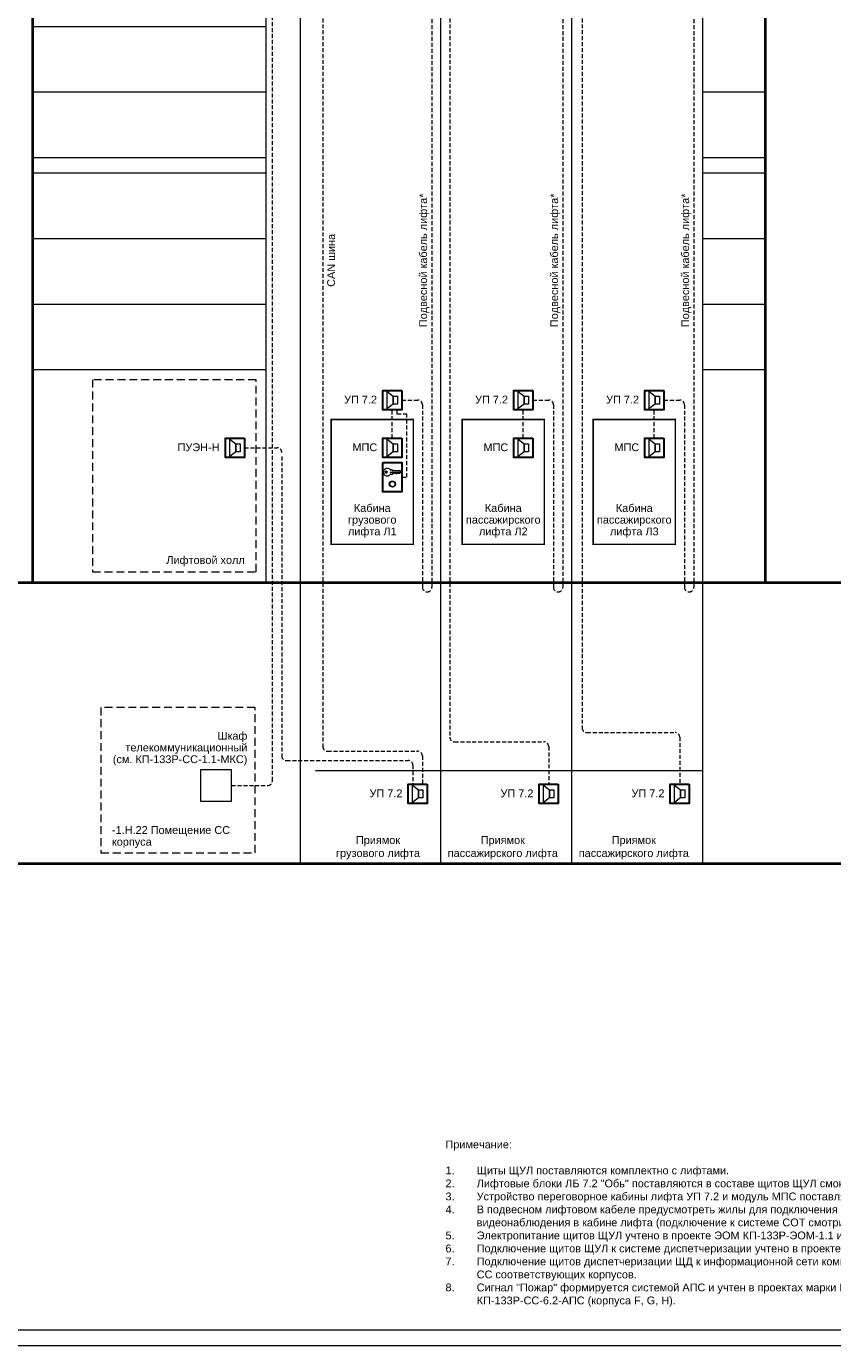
# Model space of a CAD drawing. Header units: millimetres. Extents: x 0 to 2625, y -889 to 841.
# Tile 13 of 24: x 624 to 882, y 0 to 423. Entities that reach past the tile are written whole.
import ezdxf

# ---------------------------------------------------------------- set-up
doc = ezdxf.new("R2010")
doc.units = ezdxf.units.MM
doc.linetypes.add('штриховая', pattern=[19.05, 12.7, -6.35])
doc.layers.get('0').update_dxf_attribs({"lineweight": 15})
doc.styles.add('CP.Text', font='arial.ttf')

msp = doc.modelspace()

# ---------------------------------------------------------------- linework, layer by layer
at = {"color": 6, "linetype": 'штриховая', "ltscale": 0.1}
for p, q in [((702.52, 181.03), (702.52, 708.73)), ((689.43, 179.53), (701.02, 179.53))]:
    msp.add_line(p, q, dxfattribs=at)
at = {"color": 30, "linetype": 'штриховая', "ltscale": 0.1, "true_color": 0xf26722}
for p, q in [((753.61, 695.69), (753.61, 243.08)), ((795.61, 695.69), (795.61, 243.08)), ((837.61, 695.69), (837.61, 243.08)), ((744.02, 303.09), (749.11, 303.09)), ((750.61, 301.59), (750.61, 243.08)), ((786.02, 303.09), (791.11, 303.09)), ((792.61, 301.59), (792.61, 243.08)), ((828.02, 303.09), (833.11, 303.09)), ((834.61, 301.59), (834.61, 243.08))]:
    msp.add_line(p, q, dxfattribs=at)
at = {"color": 4, "linetype": 'штриховая', "ltscale": 0.1}
for p, q in [((718.69, 680.69), (718.69, 192.03)), ((759.4, 680.69), (759.4, 195.03)), ((801.82, 680.69), (801.82, 198.03)), ((740.95, 290.89), (740.95, 300)), ((742.57, 298.53), (742.57, 300)), ((745.67, 298.53), (742.57, 298.53)), ((745.67, 278.4), (745.67, 298.53)), ((782.95, 290.89), (782.95, 300)), ((824.95, 290.89), (824.95, 300)), ((693.61, 287.8), (704.02, 287.8)), ((705.52, 285.02), (705.52, 189.03)), ((744.02, 278.4), (745.67, 278.4)), ((803.32, 196.53), (831.59, 196.53)), ((833.09, 195.03), (833.09, 179.96)), ((720.19, 190.53), (749.09, 190.53)), ((760.9, 193.53), (789.59, 193.53)), ((791.09, 192.03), (791.09, 179.96)), ((707.02, 187.53), (746.09, 187.53)), ((750.59, 189.03), (750.59, 179.96)), ((747.59, 186.03), (747.59, 179.96))]:
    msp.add_line(p, q, dxfattribs=at)
at = {"color": 251, "linetype": 'ByBlock', "lineweight": 5, "ltscale": 3, "true_color": 0x636466}
msp.add_line((716.38, 184.3), (840.38, 184.3), dxfattribs=at)
for points in [[(0, 841), (0, 0), (1189, 0), (1189, 841)], [(20, 5), (20, 836), (1184, 836), (1184, 5)]]:
    msp.add_lwpolyline(points, close=True)
at = {"color": 251, "linetype": 'ByBlock', "lineweight": 30, "ltscale": 3, "true_color": 0x636466, "const_width": 0.8}
for points in [[(860.52, 511.87), (860.52, 663.87), (625.65, 663.87), (625.65, 244.53), (860.52, 244.53), (860.52, 511.87)], [(108.78, 244.53), (52.6, 244.53), (52.6, 154.49), (1168.01, 154.49), (1168.01, 244.53), (566.89, 244.53)]]:
    msp.add_lwpolyline(points, dxfattribs=at)
at = {"color": 251, "linetype": 'ByBlock', "lineweight": 5, "ltscale": 3, "true_color": 0x636466}
for points in [[(700.38, 663.87), (700.38, 244.53)], [(711.37, 663.87), (711.37, 154.49)], [(756.38, 663.87), (756.38, 154.49)], [(798.38, 663.87), (798.38, 154.49)], [(798.38, 663.87), (798.38, 154.49)], [(840.38, 663.87), (840.38, 154.49)], [(840.38, 663.87), (840.38, 154.49)], [(625.65, 422.87), (700.38, 422.87)], [(625.65, 401.87), (700.38, 401.87)], [(840.38, 401.87), (860.52, 401.87)], [(625.65, 380.87), (700.38, 380.87)], [(840.38, 380.87), (860.52, 380.87)], [(625.65, 375.87), (700.38, 375.87)], [(840.38, 375.87), (860.52, 375.87)], [(625.65, 354.87), (700.38, 354.87)], [(840.38, 354.87), (860.52, 354.87)], [(625.65, 333.87), (700.38, 333.87)], [(840.38, 333.87), (860.52, 333.87)], [(625.65, 312.87), (700.38, 312.87)], [(840.38, 312.87), (860.52, 312.87)]]:
    msp.add_lwpolyline(points, dxfattribs=at)
at = {"linetype": 'штриховая', "ltscale": 0.2}
for points in [[(697.3, 309.61), (644.89, 309.61), (644.89, 248), (697.3, 248)], [(696.99, 204.57), (647.57, 204.57), (647.57, 157.96), (696.99, 157.96)]]:
    msp.add_lwpolyline(points, close=True, dxfattribs=at)
at = {"lineweight": 30}
for points in [[(744.02, 306.18), (744.02, 300), (737.88, 300), (737.88, 306.18)], [(786.02, 306.18), (786.02, 300), (779.88, 300), (779.88, 306.18)], [(828.02, 306.18), (828.02, 300), (821.88, 300), (821.88, 306.18)], [(693.61, 290.89), (693.61, 284.71), (687.48, 284.71), (687.48, 290.89)], [(744.02, 290.89), (744.02, 284.71), (737.88, 284.71), (737.88, 290.89)], [(786.02, 290.89), (786.02, 284.71), (779.88, 284.71), (779.88, 290.89)], [(828.02, 290.89), (828.02, 284.71), (821.88, 284.71), (821.88, 290.89)], [(737.88, 283.1), (744.02, 283.1), (744.02, 273.7), (737.88, 273.7)], [(752.16, 179.96), (752.16, 173.78), (746.02, 173.78), (746.02, 179.96)], [(794.16, 179.96), (794.16, 173.78), (788.02, 173.78), (788.02, 179.96)], [(836.16, 179.96), (836.16, 173.78), (830.02, 173.78), (830.02, 179.96)]]:
    msp.add_lwpolyline(points, close=True, dxfattribs=at)
at = {"lineweight": 18}
for points in [[(737.88, 300), (737.88, 306.18), (744.02, 306.18), (744.02, 300)], [(739.27, 300.34), (739.27, 305.84), (741.22, 304.32), (741.22, 301.82)], [(779.88, 300), (779.88, 306.18), (786.02, 306.18), (786.02, 300)], [(781.27, 300.34), (781.27, 305.84), (783.22, 304.32), (783.22, 301.82)], [(821.88, 300), (821.88, 306.18), (828.02, 306.18), (828.02, 300)], [(823.27, 300.34), (823.27, 305.84), (825.22, 304.32), (825.22, 301.82)], [(742.62, 304.32), (742.62, 301.82), (741.22, 301.82), (741.22, 304.32)], [(784.62, 304.32), (784.62, 301.82), (783.22, 301.82), (783.22, 304.32)], [(826.62, 304.32), (826.62, 301.82), (825.22, 301.82), (825.22, 304.32)], [(687.48, 284.71), (687.48, 290.89), (693.61, 290.89), (693.61, 284.71)], [(688.87, 285.05), (688.87, 290.55), (690.82, 289.03), (690.82, 286.53)], [(692.22, 289.03), (692.22, 286.53), (690.82, 286.53), (690.82, 289.03)], [(737.88, 284.71), (737.88, 290.89), (744.02, 290.89), (744.02, 284.71)], [(739.27, 285.05), (739.27, 290.55), (741.22, 289.03), (741.22, 286.53)], [(742.62, 289.03), (742.62, 286.53), (741.22, 286.53), (741.22, 289.03)], [(779.88, 284.71), (779.88, 290.89), (786.02, 290.89), (786.02, 284.71)], [(781.27, 285.05), (781.27, 290.55), (783.22, 289.03), (783.22, 286.53)], [(784.62, 289.03), (784.62, 286.53), (783.22, 286.53), (783.22, 289.03)], [(821.88, 284.71), (821.88, 290.89), (828.02, 290.89), (828.02, 284.71)], [(823.27, 285.05), (823.27, 290.55), (825.22, 289.03), (825.22, 286.53)], [(826.62, 289.03), (826.62, 286.53), (825.22, 286.53), (825.22, 289.03)], [(744.02, 273.7), (737.88, 273.7), (737.88, 283.1), (744.02, 283.1)], [(746.02, 173.78), (746.02, 179.96), (752.16, 179.96), (752.16, 173.78)], [(747.42, 174.12), (747.42, 179.62), (749.37, 178.1), (749.37, 175.6)], [(750.76, 178.1), (750.76, 175.6), (749.37, 175.6), (749.37, 178.1)], [(788.02, 173.78), (788.02, 179.96), (794.16, 179.96), (794.16, 173.78)], [(789.42, 174.12), (789.42, 179.62), (791.37, 178.1), (791.37, 175.6)], [(792.76, 178.1), (792.76, 175.6), (791.37, 175.6), (791.37, 178.1)], [(830.02, 173.78), (830.02, 179.96), (836.16, 179.96), (836.16, 173.78)], [(831.42, 174.12), (831.42, 179.62), (833.37, 178.1), (833.37, 175.6)], [(834.76, 178.1), (834.76, 175.6), (833.37, 175.6), (833.37, 178.1)]]:
    msp.add_lwpolyline(points, close=True, dxfattribs=at)
at = {"const_width": 0.5}
for points in [[(721.38, 256.85), (747.7, 256.85), (747.7, 296.85), (721.38, 296.85)], [(763.38, 256.85), (789.7, 256.85), (789.7, 296.85), (763.38, 296.85)], [(805.38, 256.85), (831.7, 256.85), (831.7, 296.85), (805.38, 296.85)]]:
    msp.add_lwpolyline(points, close=True, dxfattribs=at)
at = {"lineweight": 18}
for points in [[(743.55, 279.88), (740.59, 279.88), (740.25, 280.01), (743.72, 280.01)], [(740.38, 280.6), (740.67, 280.82), (740.8, 280.82), (740.88, 280.77), (740.88, 280.48), (743.38, 280.48), (743.8, 280.18), (743.8, 280.1), (743.25, 279.59), (742.96, 279.59), (742.75, 279.8), (742.41, 279.46), (742.37, 279.46)], [(742.28, 279.46), (742.2, 279.46), (741.86, 279.76), (741.52, 279.42), (741.26, 279.67), (740.88, 279.67), (740.88, 279.21), (740.8, 279.16), (740.38, 279.38)]]:
    msp.add_lwpolyline(points, dxfattribs=at)
at = {"lineweight": 25}
msp.add_lwpolyline([(742.28, 279.46), (742.32, 279.55), (742.37, 279.46)], dxfattribs=at)
at = {"color": 6}
msp.add_lwpolyline([(679.43, 174.53), (689.43, 174.53), (689.43, 184.53), (679.43, 184.53)], close=True, dxfattribs=at)
at = {"lineweight": 25}
msp.add_circle((739, 279.99), 0.275, dxfattribs=at)
at = {"lineweight": 18}
for radius in [0.995, 0.825]:
    msp.add_circle((740.99, 276.14), radius, dxfattribs=at)
at = {"color": 30, "linetype": 'штриховая', "ltscale": 0.1, "true_color": 0xf26722}
for centre, start, end in [((749.11, 301.59), 0, 90), ((791.11, 301.59), 0, 90), ((833.11, 301.59), 0, 90), ((752.11, 243.08), 180, 270), ((752.11, 243.08), 270, 0), ((794.11, 243.08), 180, 270), ((794.11, 243.08), 270, 0), ((836.11, 243.08), 180, 270), ((836.11, 243.08), 270, 0)]:
    msp.add_arc(centre, 1.5, start, end, dxfattribs=at)
at = {"color": 4, "linetype": 'штриховая', "ltscale": 0.1}
for centre, start, end in [((704.02, 286.3), 0, 90), ((760.9, 195.03), 180, 270), ((803.32, 198.03), 180, 270), ((831.59, 195.03), 0, 90), ((720.19, 192.03), 180, 270), ((749.09, 189.03), 0, 90), ((789.59, 192.03), 0, 90), ((707.02, 189.03), 180, 270), ((746.09, 186.03), 0, 90)]:
    msp.add_arc(centre, 1.5, start, end, dxfattribs=at)
at = {"color": 6, "linetype": 'штриховая', "ltscale": 0.1}
msp.add_arc((701.02, 181.03), 1.5, 270, 0, dxfattribs=at)
at = {"lineweight": 18}
for points, knots in [([(738.17, 279.98), (738.17, 280.17), (738.21, 280.35), (738.34, 280.68), (738.43, 280.82), (738.62, 281.01), (738.7, 281.08), (738.87, 281.18), (738.96, 281.22), (739.06, 281.24)], [0, 0, 0, 0, 0.547336, 0.547336, 1.063434, 1.063434, 1.361474, 1.361474, 1.660846, 1.660846, 1.660846, 1.660846]), ([(739.07, 278.73), (738.93, 278.77), (738.81, 278.83), (738.57, 279), (738.47, 279.12), (738.32, 279.35), (738.27, 279.47), (738.19, 279.72), (738.17, 279.85), (738.17, 279.98)], [0, 0, 0, 0, 0.417934, 0.417934, 0.875269, 0.875269, 1.256039, 1.256039, 1.653364, 1.653364, 1.653364, 1.653364]), ([(739.06, 281.24), (739.19, 281.28), (739.33, 281.29), (739.6, 281.26), (739.73, 281.21), (739.96, 281.09), (740.06, 281.01), (740.24, 280.82), (740.31, 280.71), (740.37, 280.59)], [0, 0, 0, 0, 0.41198, 0.41198, 0.823657, 0.823657, 1.201793, 1.201793, 1.602028, 1.602028, 1.602028, 1.602028]), ([(740.37, 279.4), (740.3, 279.25), (740.2, 279.11), (739.97, 278.89), (739.84, 278.81), (739.6, 278.73), (739.49, 278.7), (739.28, 278.69), (739.17, 278.71), (739.07, 278.73)], [0, 0, 0, 0, 0.510094, 0.510094, 0.964236, 0.964236, 1.282131, 1.282131, 1.607848, 1.607848, 1.607848, 1.607848])]:
    msp.add_open_spline(points, degree=3, knots=knots, dxfattribs=at)

# ---------------------------------------------------------------- texts
at = {"char_height": 2.5, "width": 50.0261, "attachment_point": 5, "rotation": 90, "line_spacing_factor": 0.9, "style": 'CP.Text'}
for s, insert in [('Подвесной кабель лифта*', (751.23, 347.87)), ('Подвесной кабель лифта*', (793.23, 347.87)), ('Подвесной кабель лифта*', (835.23, 347.87)), ('CAN шина', (721.36, 347.87))]:
    msp.add_mtext(s, dxfattribs=dict(at, insert=insert))
at = {"char_height": 2.5, "line_spacing_factor": 0.9, "style": 'CP.Text'}
for s, insert, width, attachment_point in [('УП 7.2', (730.78, 303.23), 18, 5), ('УП 7.2', (772.78, 303.23), 18, 5), ('УП 7.2', (814.78, 303.23), 18, 5), ('ПУЭН-Н', (678.85, 287.94), 18, 5), ('МПС', (732.16, 287.94), 18, 5), ('МПС', (774.16, 287.94), 18, 5), ('МПС', (816.16, 287.94), 18, 5), ('Кабина\\Pгрузового\\Pлифта Л1', (734.54, 264.36), 26.3197, 5), ('Кабина\\Pпассажирского\\Pлифта Л2', (776.54, 264.36), 26.3197, 5), ('Кабина\\Pпассажирского\\Pлифта Л3', (818.54, 264.36), 26.3197, 5), ('Лифтовой холл', (681.09, 251.43), 32.4033, 5), ('\\pxt12;Шкаф телекоммуникационный\\P(см. КП-133Р-СС-1.1-МКС)', (694.49, 191.34), 45.7962, 6), ('УП 7.2', (738.93, 177.01), 18, 5), ('УП 7.2', (780.93, 177.01), 18, 5), ('УП 7.2', (822.93, 177.01), 18, 5), ('-1.H.22 Помещение СС\\Pкорпуса', (651.09, 163.01), 49.425, 4)]:
    msp.add_mtext(s, dxfattribs=dict(at, insert=insert, width=width, attachment_point=attachment_point))
at = {"char_height": 2.5, "style": 'CP.Text'}
for s, insert, width, attachment_point in [('Приямок\\Pгрузового лифта', (736.38, 159.59), 40, 5), ('Приямок\\Pпассажирского лифта', (776.38, 159.59), 40, 5), ('Приямок\\Pпассажирского лифта', (818.38, 159.59), 40, 5), ('Примечание:\\P\\P1.^IЩиты ЩУЛ поставляются комплектно с лифтами.\\P2.^IЛифтовые блоки ЛБ 7.2 "Обь" поставляются в составе щитов ЩУЛ смонтированными и подключенными.\\P3.^IУстройство переговорное кабины лифта УП 7.2 и модуль МПС поставляется комплектно с щитами ЩУЛ.\\P4.^IВ подвесном лифтовом кабеле предусмотреть жилы для подключения переговорных устройств (CAN шина) и камеры \\P^Iвидеонаблюдения в кабине лифта (подключение к системе СОТ смотри проект КП-133Р-СС-5.2-СОТ).  \\P5.^IЭлектропитание щитов ЩУЛ учтено в проекте ЭОМ КП-133Р-ЭОМ-1.1 и проектах ЭОМ соответствующих корпусов.\\P6.^IПодключение щитов ЩУЛ к системе диспетчеризации учтено в проекте КП-133Р-АК-4-ДС.\\P7.^IПодключение щитов диспетчеризации ЩД к информационной сети комплекса учтено в проекте КП-133Р-СС-1.1-МКС и проектах ^IСС соответствующих корпусов.\\P8.^IСигнал "Пожар" формируется системой АПС и учтен в проектах марки КП-133Р-СС-6.1-АПС (подземная часть) и \\P^IКП-133Р-СС-6.2-АПС (корпуса F, G, H).', (758.01, 65.74), 225.7607, 1)]:
    msp.add_mtext(s, dxfattribs=dict(at, insert=insert, width=width, attachment_point=attachment_point))

doc.saveas('drawing.dxf')
